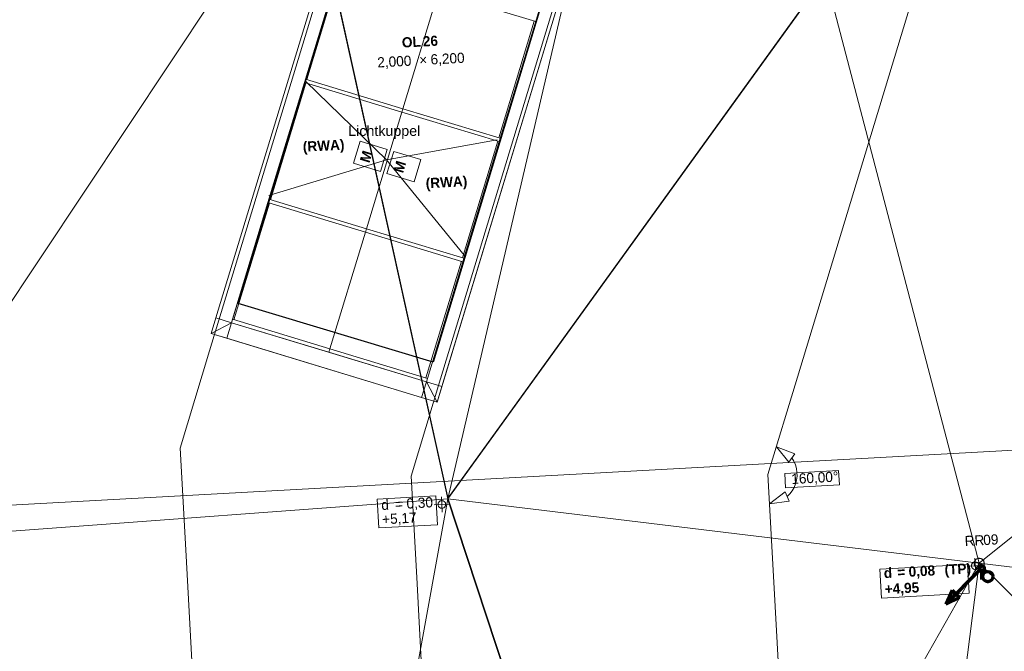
# Model space of a CAD drawing. Extents: x -181 to 1388, y 138 to 979.
# Tile 14 of 30: x 603 to 796, y 519 to 643. Entities that reach past the tile are written whole.
import ezdxf

# ---------------------------------------------------------------- set-up
doc = ezdxf.new("R2010")
doc.units = 0
doc.layers.get('0').update_dxf_attribs({"lineweight": 25})
for name, color, linetype, lineweight, true_color in [('01AFU Allgemein Bemaßung', 9, 'Continuous', 18, 0x808080), ('20 Attikaaufkantung', 9, 'Continuous', 18, 0x808080), ('20 Dach - Gefälledämmung Höhen', 9, 'Continuous', 18, 0x808080), ('20 Dach Gefälledämmung', 9, 'Continuous', 18, 0x808080), ('20 Dach Stb-Decke', 9, 'Continuous', 18, 0x808080), ('20 Oberlich - Beschriftung', 9, 'Continuous', 18, 0x808080), ('20 Oberlichter', 9, 'Continuous', 18, 0x808080), ('S_Regenwasser', 4, 'Continuous', 70, 0x00ffff)]:
    doc.layers.add(name, color=color, linetype=linetype, lineweight=lineweight, true_color=true_color)
for name, color, linetype, lineweight in [('02 Raster Gebäude', 7, 'Continuous', 18), ('20 Fallrohre', 7, 'Continuous', 18), ('20 Fallrohre - Beschriftung', 7, 'Continuous', 18), ('X_Text', 7, 'Continuous', 25)]:
    doc.layers.add(name, color=color, linetype=linetype, lineweight=lineweight)
doc.layers.add('X_Hilfslinien', color=7, linetype='Continuous', lineweight=25, true_color=0xc0c0c0, plot=False)
doc.styles.get("Standard").update_dxf_attribs({"font": 'arial.ttf'})

# ---------------------------------------------------------------- blocks, each defined once
blk = doc.blocks.new('Referenz-A07F5VVIWF')
at = {"layer": '01AFU Allgemein Bemaßung', "color": 0, "linetype": 'Continuous', "ltscale": 0.052488}
for p, q in [((751.63, 559.03), (755.24, 557.65)), ((751.63, 559.03), (754.07, 556.03)), ((755.24, 557.65), (754.07, 556.03)), ((755.05, 556.19), (754.65, 556.84)), ((755.35, 555.5), (755.05, 556.19)), ((755.56, 554.76), (755.35, 555.5)), ((755.67, 554.01), (755.56, 554.76)), ((755.59, 552.5), (755.68, 553.25)), ((755.68, 553.25), (755.67, 554.01)), ((755.11, 551.06), (755.4, 551.76)), ((755.4, 551.76), (755.59, 552.5)), ((750.28, 547.84), (753.36, 550.18)), ((753.36, 550.18), (754.12, 548.33)), ((753.74, 549.25), (754.28, 549.79)), ((754.28, 549.79), (754.74, 550.39)), ((754.74, 550.39), (755.11, 551.06)), ((750.28, 547.84), (754.12, 548.33))]:
    blk.add_line(p, q, dxfattribs=at)
at = {"layer": '01AFU Allgemein Bemaßung', "color": 0, "linetype": 'Continuous', "ltscale": 0.037908}
for p, q in [((763.84, 554.39), (753.27, 553.81)), ((753.27, 553.81), (753.42, 550.96)), ((764, 551.54), (763.84, 554.39)), ((753.42, 550.96), (764, 551.54))]:
    blk.add_line(p, q, dxfattribs=at)
at = {"layer": '02 Raster Gebäude', "linetype": 'Continuous', "ltscale": 0.009448}
for p, q in [((640.32, 577.88), (703.58, 786.53)), ((685.69, 572.42), (746.65, 773.47)), ((755.77, 572.7), (810.76, 754.04)), ((640.32, 577.88), (634.52, 558.75)), ((685.69, 572.42), (679.88, 553.28)), ((755.77, 572.7), (749.97, 553.56)), ((1053.08, 572.28), (313.64, 531.82)), ((635.61, 538.78), (634.52, 558.75)), ((680.98, 533.31), (679.88, 553.28)), ((751.06, 533.59), (749.97, 553.56)), ((635.61, 538.78), (650.81, 260.98)), ((680.98, 533.31), (695.78, 262.8)), ((751.06, 533.59), (765.73, 265.63))]:
    blk.add_line(p, q, dxfattribs=at)
at = {"layer": '20 Attikaaufkantung', "color": 0, "linetype": 'Continuous', "ltscale": 0.009448}
for p, q in [((677.53, 703.01), (641.55, 584.35)), ((644.61, 583.42), (680.59, 702.08)), ((718.87, 690.48), (682.89, 571.81)), ((685.02, 567.82), (721.93, 689.55)), ((640.62, 581.29), (641.55, 584.35)), ((682.89, 571.81), (644.61, 583.42)), ((640.62, 581.29), (681.96, 568.75)), ((685.02, 567.82), (681.96, 568.75))]:
    blk.add_line(p, q, dxfattribs=at)
at = {"layer": '20 Attikaaufkantung', "color": 0, "linetype": 'Continuous', "ltscale": 0.037908}
for p, q in [((677.53, 703.01), (641.55, 584.35)), ((644.61, 583.42), (680.59, 702.08)), ((718.87, 690.48), (682.89, 571.81)), ((685.95, 570.88), (721.93, 689.55)), ((641.55, 584.35), (640.62, 581.29)), ((644.61, 583.42), (641.55, 584.35)), ((640.62, 581.29), (644.61, 583.42)), ((644.61, 583.42), (643.68, 580.36)), ((682.89, 571.81), (644.61, 583.42)), ((640.62, 581.29), (643.68, 580.36)), ((643.68, 580.36), (681.96, 568.75)), ((681.96, 568.75), (682.89, 571.81)), ((682.89, 571.81), (685.95, 570.88)), ((682.89, 571.81), (685.02, 567.82)), ((685.02, 567.82), (685.95, 570.88)), ((681.96, 568.75), (685.02, 567.82))]:
    blk.add_line(p, q, dxfattribs=at)
at = {"layer": '20 Dach - Gefälledämmung Höhen', "color": 0, "linetype": 'Continuous', "ltscale": 0.037908}
for p, q in [((684.76, 549.37), (673.24, 548.74)), ((685.07, 543.72), (684.76, 549.37)), ((673.24, 548.74), (673.54, 543.09)), ((673.54, 543.09), (685.07, 543.72)), ((789.16, 535.89), (771.95, 534.95)), ((789.47, 530.24), (789.16, 535.89)), ((771.95, 534.95), (772.26, 529.3)), ((772.26, 529.3), (789.47, 530.24))]:
    blk.add_line(p, q, dxfattribs=at)
at = {"layer": '20 Dach - Gefälledämmung Höhen', "color": 0, "linetype": 'Continuous', "ltscale": 0.009448}
for p, q in [((687.42, 547.78), (684.43, 547.62)), ((685.84, 549.2), (686.01, 546.2)), ((792.19, 535.73), (789.19, 535.57)), ((790.61, 537.15), (790.77, 534.15))]:
    blk.add_line(p, q, dxfattribs=at)
at = {"layer": '20 Dach - Gefälledämmung Höhen', "color": 0, "linetype": 'Continuous', "ltscale": 0.052488}
for p, q in [((685.18, 547.77), (685.17, 547.67)), ((685.17, 547.67), (685.19, 547.57)), ((685.19, 547.86), (685.18, 547.77)), ((685.22, 547.96), (685.19, 547.86)), ((685.19, 547.57), (685.21, 547.47)), ((685.21, 547.47), (685.24, 547.38)), ((685.26, 548.05), (685.22, 547.96)), ((685.24, 547.38), (685.29, 547.3)), ((685.31, 548.13), (685.26, 548.05)), ((685.29, 547.3), (685.35, 547.22)), ((685.37, 548.21), (685.31, 548.13)), ((685.44, 548.27), (685.37, 548.21)), ((685.52, 548.33), (685.44, 548.27)), ((685.61, 548.38), (685.52, 548.33)), ((685.7, 548.41), (685.61, 548.38)), ((685.8, 548.44), (685.7, 548.41)), ((685.89, 548.45), (685.8, 548.44)), ((685.99, 548.44), (685.89, 548.45)), ((686.09, 548.43), (685.99, 548.44)), ((686.18, 548.4), (686.09, 548.43)), ((686.27, 548.36), (686.18, 548.4)), ((686.36, 548.31), (686.27, 548.36)), ((686.43, 548.25), (686.36, 548.31)), ((686.5, 548.18), (686.43, 548.25)), ((686.56, 548.1), (686.5, 548.18)), ((686.54, 547.27), (686.59, 547.35)), ((686.61, 548.01), (686.56, 548.1)), ((686.59, 547.35), (686.63, 547.44)), ((686.64, 547.92), (686.61, 548.01)), ((686.63, 547.44), (686.66, 547.53)), ((686.66, 547.83), (686.64, 547.92)), ((686.67, 547.73), (686.66, 547.83)), ((686.66, 547.53), (686.67, 547.63)), ((686.67, 547.63), (686.67, 547.73)), ((685.35, 547.22), (685.42, 547.15)), ((685.42, 547.15), (685.49, 547.08)), ((685.49, 547.08), (685.58, 547.03)), ((685.58, 547.03), (685.67, 546.99)), ((685.67, 546.99), (685.76, 546.97)), ((685.76, 546.97), (685.86, 546.95)), ((685.86, 546.95), (685.95, 546.95)), ((685.95, 546.95), (686.05, 546.96)), ((686.05, 546.96), (686.15, 546.98)), ((686.15, 546.98), (686.24, 547.02)), ((686.24, 547.02), (686.33, 547.06)), ((686.33, 547.06), (686.4, 547.12)), ((686.4, 547.12), (686.48, 547.19)), ((686.48, 547.19), (686.54, 547.27)), ((789.96, 535.81), (789.94, 535.72)), ((789.94, 535.72), (789.94, 535.62)), ((789.99, 535.91), (789.96, 535.81)), ((790.02, 536), (789.99, 535.91)), ((790.08, 536.08), (790.02, 536)), ((790.14, 536.16), (790.08, 536.08)), ((790.21, 536.23), (790.14, 536.16)), ((790.29, 536.28), (790.21, 536.23)), ((790.37, 536.33), (790.29, 536.28)), ((790.47, 536.37), (790.37, 536.33)), ((790.56, 536.39), (790.47, 536.37)), ((790.66, 536.4), (790.56, 536.39)), ((790.76, 536.4), (790.66, 536.4)), ((790.85, 536.38), (790.76, 536.4)), ((790.95, 536.35), (790.85, 536.38)), ((791.04, 536.31), (790.95, 536.35)), ((791.12, 536.26), (791.04, 536.31)), ((791.2, 536.2), (791.12, 536.26)), ((791.27, 536.13), (791.2, 536.2)), ((791.32, 536.05), (791.27, 536.13)), ((791.37, 535.96), (791.32, 536.05)), ((791.41, 535.87), (791.37, 535.96)), ((791.43, 535.78), (791.41, 535.87)), ((791.44, 535.68), (791.43, 535.78)), ((791.44, 535.58), (791.44, 535.68)), ((789.94, 535.62), (789.95, 535.52)), ((789.95, 535.52), (789.97, 535.43)), ((789.97, 535.43), (790.01, 535.33)), ((790.01, 535.33), (790.06, 535.25)), ((790.06, 535.25), (790.11, 535.17)), ((790.11, 535.17), (790.18, 535.1)), ((790.18, 535.1), (790.26, 535.04)), ((790.26, 535.04), (790.34, 534.99)), ((790.34, 534.99), (790.43, 534.95)), ((790.43, 534.95), (790.52, 534.92)), ((790.52, 534.92), (790.62, 534.9)), ((790.62, 534.9), (790.72, 534.9)), ((790.72, 534.9), (790.82, 534.91)), ((790.82, 534.91), (790.91, 534.93)), ((790.91, 534.93), (791, 534.97)), ((791, 534.97), (791.09, 535.02)), ((791.09, 535.02), (791.17, 535.07)), ((791.17, 535.07), (791.24, 535.14)), ((791.24, 535.14), (791.3, 535.22)), ((791.3, 535.22), (791.35, 535.3)), ((791.35, 535.3), (791.39, 535.39)), ((791.39, 535.39), (791.42, 535.49)), ((791.42, 535.49), (791.44, 535.58))]:
    blk.add_line(p, q, dxfattribs=at)
at = {"layer": '20 Dach Gefälledämmung', "color": 0, "linetype": 'Continuous', "ltscale": 0.052488}
for p, q in [((569.75, 540.07), (659.32, 674.8)), ((687.08, 548.83), (713.59, 662.45)), ((791.46, 536.15), (761.26, 651.6)), ((569.75, 540.07), (687.08, 548.83)), ((791.46, 536.15), (687.08, 548.83)), ((687.08, 548.83), (728.19, 424.43)), ((777.11, 423.72), (791.46, 536.15)), ((897.39, 523.27), (791.46, 536.15))]:
    blk.add_line(p, q, dxfattribs=at)
at = {"layer": '20 Dach Gefälledämmung', "color": 0, "linetype": 'Continuous', "ltscale": 0.009448}
for p, q in [((687.08, 548.83), (659.32, 674.8)), ((687.08, 548.83), (761.26, 651.6)), ((791.46, 536.15), (896.49, 620.82)), ((664.78, 425.81), (687.08, 548.83)), ((791.46, 536.15), (728.19, 424.43)), ((791.46, 536.15), (898.55, 430.41))]:
    blk.add_line(p, q, dxfattribs=at)
at = {"layer": '20 Dach Stb-Decke', "color": 0, "linetype": 'Continuous', "ltscale": 0.2916}
for p, q in [((680.59, 702.08), (644.61, 583.42)), ((682.89, 571.81), (718.87, 690.48)), ((644.61, 583.42), (682.89, 571.81))]:
    blk.add_line(p, q, dxfattribs=at)
at = {"layer": '20 Fallrohre', "linetype": 'Continuous', "ltscale": 0.009448}
for p, q in [((790.5, 536.45), (790.46, 536.19)), ((790.46, 536.19), (790.48, 535.93)), ((790.48, 535.93), (790.57, 535.69)), ((790.61, 536.69), (790.5, 536.45)), ((790.54, 536.44), (790.5, 536.19)), ((790.5, 536.19), (790.52, 535.94)), ((790.52, 535.94), (790.6, 535.7)), ((790.65, 536.66), (790.54, 536.44)), ((790.57, 535.69), (790.72, 535.47)), ((790.6, 535.7), (790.75, 535.5)), ((790.78, 536.88), (790.61, 536.69)), ((790.81, 536.85), (790.65, 536.66)), ((791, 537.03), (790.78, 536.88)), ((791.02, 537), (790.81, 536.85)), ((791.24, 537.12), (791, 537.03)), ((791.25, 537.08), (791.02, 537)), ((791.5, 537.14), (791.24, 537.12)), ((791.5, 537.1), (791.25, 537.08)), ((791.76, 537.1), (791.5, 537.14)), ((791.75, 537.06), (791.5, 537.1)), ((791.97, 536.95), (791.75, 537.06)), ((792, 536.99), (791.76, 537.1)), ((792.17, 536.79), (791.97, 536.95)), ((792.2, 536.82), (792, 536.99)), ((792.31, 536.59), (792.17, 536.79)), ((792.34, 536.6), (792.2, 536.82)), ((792.26, 535.63), (792.37, 535.85)), ((792.3, 535.61), (792.41, 535.84)), ((792.39, 536.35), (792.31, 536.59)), ((792.43, 536.36), (792.34, 536.6)), ((792.37, 535.85), (792.42, 536.1)), ((792.42, 536.1), (792.39, 536.35)), ((792.41, 535.84), (792.46, 536.1)), ((792.46, 536.1), (792.43, 536.36)), ((790.72, 535.47), (790.92, 535.3)), ((790.75, 535.5), (790.94, 535.34)), ((790.92, 535.3), (791.15, 535.19)), ((790.94, 535.34), (791.16, 535.23)), ((791.15, 535.19), (791.41, 535.15)), ((791.16, 535.23), (791.41, 535.19)), ((791.41, 535.19), (791.66, 535.21)), ((791.41, 535.15), (791.67, 535.17)), ((791.66, 535.21), (791.9, 535.29)), ((791.67, 535.17), (791.92, 535.26)), ((791.9, 535.29), (792.1, 535.44)), ((791.92, 535.26), (792.13, 535.41)), ((792.1, 535.44), (792.26, 535.63)), ((792.13, 535.41), (792.3, 535.61))]:
    blk.add_line(p, q, dxfattribs=at)
at = {"layer": '20 Oberlich - Beschriftung', "color": 0, "linetype": 'Continuous', "ltscale": 0.037908}
for p, q in [((669.86, 619.1), (668.54, 614.76)), ((675.2, 617.48), (669.86, 619.1)), ((673.89, 613.14), (675.2, 617.48)), ((676.47, 617.1), (675.15, 612.76)), ((681.82, 615.48), (676.47, 617.1)), ((680.5, 611.14), (681.82, 615.48)), ((668.54, 614.76), (673.89, 613.14)), ((675.15, 612.76), (680.5, 611.14))]:
    blk.add_line(p, q, dxfattribs=at)
at = {"layer": '20 Oberlichter', "color": 0, "linetype": 'Continuous', "ltscale": 0.052488}
for p, q in [((644.61, 583.42), (680.59, 702.08)), ((718.87, 690.48), (682.89, 571.81)), ((682.89, 571.81), (644.61, 583.42))]:
    blk.add_line(p, q, dxfattribs=at)
at = {"layer": '20 Oberlichter', "color": 0, "linetype": 'Continuous', "ltscale": 0.009448}
for p, q in [((659.13, 631.29), (666.08, 654.22)), ((659.41, 631.2), (666.37, 654.13)), ((678.27, 625.48), (685.22, 648.41)), ((685.22, 648.41), (704.36, 642.61)), ((697.12, 619.77), (704.07, 642.7)), ((704.36, 642.61), (697.4, 619.68)), ((704.36, 642.61), (704.56, 643.28)), ((651.97, 607.69), (658.92, 630.62)), ((652.26, 607.6), (659.21, 630.53)), ((658.92, 630.62), (659.13, 631.29)), ((658.92, 630.62), (678.06, 624.81)), ((659.13, 631.29), (678.27, 625.48)), ((671.11, 601.88), (678.06, 624.81)), ((678.06, 624.81), (678.27, 625.48)), ((678.06, 624.81), (697.2, 619.01)), ((678.27, 625.48), (697.4, 619.68)), ((689.96, 596.17), (696.91, 619.1)), ((697.2, 619.01), (690.25, 596.08)), ((697.2, 619.01), (697.4, 619.68)), ((651.77, 607.02), (651.97, 607.69)), ((651.97, 607.69), (671.11, 601.88)), ((644.81, 584.09), (651.77, 607.02)), ((645.1, 584), (652.05, 606.93)), ((651.77, 607.02), (670.91, 601.21)), ((670.91, 601.21), (671.11, 601.88)), ((671.11, 601.88), (690.25, 596.08)), ((663.95, 578.29), (670.91, 601.21)), ((670.91, 601.21), (690.05, 595.41)), ((690.05, 595.41), (690.25, 596.08)), ((682.81, 572.57), (689.76, 595.5)), ((690.05, 595.41), (683.09, 572.48)), ((644.61, 583.42), (644.81, 584.09)), ((644.81, 584.09), (663.95, 578.29)), ((644.61, 583.42), (663.75, 577.62)), ((663.75, 577.62), (663.95, 578.29)), ((663.95, 578.29), (683.09, 572.48)), ((663.75, 577.62), (682.89, 571.81)), ((682.89, 571.81), (683.09, 572.48))]:
    blk.add_line(p, q, dxfattribs=at)
at = {"layer": '20 Oberlichter', "color": 0, "linetype": 'Continuous', "ltscale": 0.037908}
for p, q in [((659.23, 630.83), (675.06, 615.42)), ((696.79, 619.34), (675.06, 615.42)), ((675.06, 615.42), (651.95, 608.43)), ((675.06, 615.42), (690.3, 596.7))]:
    blk.add_line(p, q, dxfattribs=at)
at = {"layer": '01AFU Allgemein Bemaßung', "color": 0, "linetype": 'ByBlock', "ltscale": 0.2916, "insert": (754.5, 553.7), "char_height": 2, "attachment_point": 1, "rotation": 3.1327}
blk.add_mtext('{\\fCentury Gothic;160,00°}', dxfattribs=at)
at = {"layer": '20 Dach - Gefälledämmung Höhen', "color": 0, "linetype": 'ByBlock', "ltscale": 0.2916, "char_height": 2, "attachment_point": 1, "rotation": 3.1307}
for s, insert in [('{\\fCentury Gothic;d}', (673.97, 548.6)), ('{\\fCentury Gothic;=}', (676.67, 548.75)), ('{\\fCentury Gothic;0,30}', (678.92, 548.87)), ('{\\fCentury Gothic;+5,17}', (674.14, 545.78)), ('{\\fCentury Gothic|b1|i0;0,08}', (777.54, 535.47)), ('{\\fCentury Gothic|b1|i0;(TP)}', (784.6, 535.86)), ('{\\fCentury Gothic|b1|i0;d}', (772.67, 535.2)), ('{\\fCentury Gothic|b1|i0;=}', (775.31, 535.35)), ('{\\fCentury Gothic|b1|i0;+4,95}', (772.86, 532.05))]:
    blk.add_mtext(s, dxfattribs=dict(at, insert=insert))
at = {"layer": '20 Fallrohre - Beschriftung', "linetype": 'ByBlock', "ltscale": 0.2916, "char_height": 2, "attachment_point": 1, "rotation": 3.1327}
for s, insert in [('{\\fCentury Gothic;RR}', (788.55, 541.5)), ('{\\fCentury Gothic;09}', (792.2, 541.7))]:
    blk.add_mtext(s, dxfattribs=dict(at, insert=insert))
at = {"layer": '20 Oberlich - Beschriftung', "color": 0, "linetype": 'ByBlock', "ltscale": 0.2916, "char_height": 2, "attachment_point": 1}
for s, insert, rotation in [('{\\fCentury Gothic|b1|i0;OL}', (678.02, 639.49), 3.1327), ('{\\fCentury Gothic|b1|i0;26}', (682.13, 639.71), 3.1327), ('{\\fCentury Gothic;6,200}', (683.65, 636.16), 3.1327), ('{\\fCentury Gothic;2,000}', (673.19, 635.58), 3.1327), ('{\\fCentury Gothic;×}', (681.43, 636.04), 3.1327), ('{\\fCentury Gothic|b1|i0;(RWA)}', (658.57, 619.01), 3.1327), ('{\\fCentury Gothic|b1|i0;M}', (669.77, 615.3), 73.1465), ('{\\fCentury Gothic|b1|i0;M}', (676.38, 613.3), 73.1465), ('{\\fCentury Gothic|b1|i0;(RWA)}', (682.7, 611.82), 3.1327)]:
    blk.add_mtext(s, dxfattribs=dict(at, insert=insert, rotation=rotation))
blk = doc.blocks.new('Polygon-A07F5VVSWF')
at = {"color": 0, "linetype": 'ByBlock', "lineweight": -2, "ltscale": 0.25}
for p, q in [((645.94, 587.2), (680.59, 702.08)), ((680.59, 702.08), (718.87, 690.48)), ((718.87, 690.48), (684.23, 575.65)), ((684.23, 575.65), (645.94, 587.2))]:
    blk.add_line(p, q, dxfattribs=at)
blk = doc.blocks.new('Polygon-A07F5VXWWF')
at = {"color": 0, "linetype": 'ByBlock', "lineweight": -2, "ltscale": 0.25}
for p, q in [((659.33, 674.8), (687.09, 548.82)), ((687.09, 548.82), (728.2, 424.42))]:
    blk.add_line(p, q, dxfattribs=at)
blk = doc.blocks.new('Polygon-A07F5VY2WF')
at = {"color": 0, "linetype": 'ByBlock', "lineweight": -2, "ltscale": 0.25}
for p, q in [((687.09, 548.82), (761.26, 651.59)), ((728.2, 424.42), (687.09, 548.82))]:
    blk.add_line(p, q, dxfattribs=at)
blk = doc.blocks.new('Polygon-A07F5VY4WF')
at = {"color": 0, "linetype": 'ByBlock', "lineweight": -2, "ltscale": 0.25}
for p, q in [((659.33, 674.8), (687.09, 548.82)), ((687.09, 548.82), (761.26, 651.59))]:
    blk.add_line(p, q, dxfattribs=at)

msp = doc.modelspace()

# ---------------------------------------------------------------- linework, layer by layer
at = {"layer": 'S_Regenwasser'}
for p, q in [((791.89, 535.69), (791.8, 535.84)), ((791.8, 535.84), (791.81, 535.67)), ((791.6, 534.84), (784.88, 528.12)), ((791.86, 534.7), (791.95, 532.96)), ((791.95, 532.96), (791.95, 534.69)), ((792.66, 534.38), (792.36, 534.9)), ((786.15, 530.84), (784.88, 528.12)), ((786.15, 530.84), (787.6, 529.39)), ((787.6, 529.39), (784.88, 528.12))]:
    msp.add_line(p, q, dxfattribs=at)
for centre, radius in [((791.95, 535.19), 0.5), ((793.17, 533.52), 1)]:
    msp.add_circle(centre, radius, dxfattribs=at)
msp.add_solid([(787.6, 529.39), (784.88, 528.12), (786.15, 530.84)], dxfattribs=at)

# ---------------------------------------------------------------- block references
at = {"color": 8, "lineweight": 25, "ltscale": 12.5, "true_color": 0x808080}
msp.add_blockref('Referenz-A07F5VVIWF', (0, 0), dxfattribs=at)
at = {"layer": 'X_Hilfslinien', "ltscale": 0.25}
for name in ['Polygon-A07F5VY4WF', 'Polygon-A07F5VY2WF', 'Polygon-A07F5VVSWF', 'Polygon-A07F5VXWWF']:
    msp.add_blockref(name, (0, 0), dxfattribs=at)

# ---------------------------------------------------------------- texts
at = {"layer": 'X_Text', "ltscale": 0.25, "insert": (667.55, 622.14), "char_height": 2, "attachment_point": 1}
msp.add_mtext('{\\fArial;Lichtkuppel}', dxfattribs=at)

doc.saveas('drawing.dxf')
